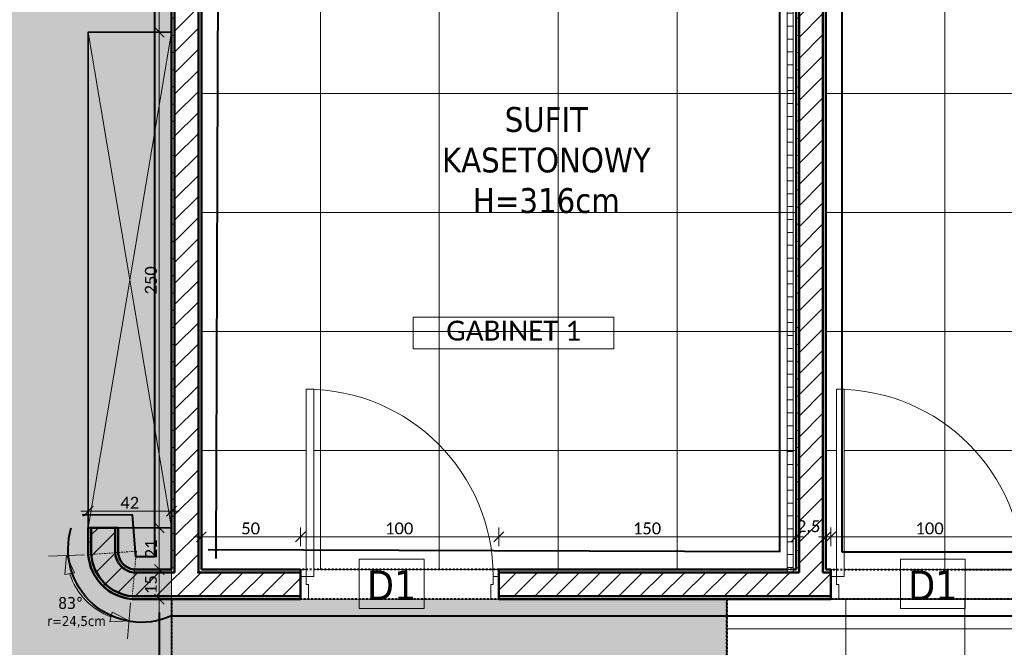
# Model space of a CAD drawing. Extents: x -1922 to 5870, y 70 to 4130.
# Tile 11 of 15: x 1820 to 2813, y 2569 to 3202. Entities that reach past the tile are written whole.
import ezdxf
from ezdxf.xclip import XClip

# ---------------------------------------------------------------- set-up
doc = ezdxf.new("R2010")
doc.units = 0
doc.header["$MEASUREMENT"] = 0
doc.header["$XCLIPFRAME"] = 0
for name, pattern in [('Kropki i Kreski', [36, 18, -9, 0, -9]), ('Przerywana', [25, 15, -10]), ('Wipeout_Contour', [10000, 0, -10000])]:
    doc.linetypes.add(name, pattern=pattern)
for name, color, linetype, lineweight in [('!KONCEPCJA_Nr_pióra__61', 5, 'Continuous', 40), ('!tekst_Nr_pióra__22', 7, 'Continuous', 18), ('!tekst_Nr_pióra__43', 7, 'Continuous', 35), ('!ŚCIANY SUFITY PODŁOGI_Nr_pióra__2', 11, 'Continuous', 40), ('!ŚCIANY SUFITY PODŁOGI_Nr_pióra__21', 7, 'Continuous', 13), ('!ŚCIANY SUFITY PODŁOGI_Nr_pióra__41', 7, 'Continuous', 13), ('!ŚCIANY SUFITY PODŁOGI_Nr_pióra__61', 5, 'Continuous', 40), ('0_Nr_pióra__21', 7, 'Continuous', 13), ('0_Nr_pióra__65', 7, 'Continuous', 5), ('230-A Ściany działowe_Nr_pióra__1', 7, 'Continuous', 50), ('230-A Ściany działowe_Nr_pióra__21', 7, 'Continuous', 13), ('499-K Wymiary i opisy_Nr_pióra__65', 7, 'Continuous', 5), ('810-G Ogólne_Nr_pióra__5', 255, 'Continuous', 0), ('B_WIDOK_Nr_pióra__41', 7, 'Continuous', 13), ('Drzwi ARCHICAD_Nr_pióra__1', 7, 'Continuous', 50), ('Drzwi ARCHICAD_Nr_pióra__23', 7, 'Continuous', 13), ('Drzwi ARCHICAD_Nr_pióra__3', 8, 'Continuous', 20), ('tekst_Nr_pióra__21', 7, 'Continuous', 13)]:
    doc.layers.add(name, color=color, linetype=linetype, lineweight=lineweight)
for name, color, linetype, lineweight, true_color in [('!ŚCIANY SUFITY PODŁOGI_Nr_pióra__45', 7, 'Continuous', 40, 0x54be0e), ('!ŚCIANY SUFITY PODŁOGI_Nr_pióra__85', 7, 'Continuous', 40, 0xe1b45e), ('270-A Sufity_Nr_pióra__84', 7, 'Continuous', 5, 0xa5a5a5), ('B_WIDOK_Nr_pióra__64', 7, 'Continuous', 5, 0x9f9f9f)]:
    doc.layers.add(name, color=color, linetype=linetype, lineweight=lineweight, true_color=true_color)
for name, color, linetype in [('230-A Ściany działowe', 7, 'Continuous'), ('820-G Rysunki Obrazki', 7, 'Continuous'), ('Drzwi ARCHICAD', 7, 'Continuous')]:
    doc.layers.add(name, color=color, linetype=linetype)
doc.styles.add('GENERATED_STYLE_1', font='tahoma.ttf')
doc.styles.add('GENERATED_STYLE_6', font='calibril.ttf')
doc.linetypes.add('Przerywana zygzakiem', pattern='A,0,[3,WSPL_R4_Ĺ›ciany sufity podĹ‚ogi11.Shx,S=0.793651,R=0,X=0,Y=0],-100,0', length=100)
doc.linetypes.add('X', pattern='A,0,[6,WSPL_R4_Ĺ›ciany sufity podĹ‚ogi11.Shx,S=0.793651,R=0,X=0,Y=0],-100,0', length=100)
doc.linetypes.add('Zygzak', pattern='A,0,[2,WSPL_R4_Ĺ›ciany sufity podĹ‚ogi11.Shx,S=0.223986,R=0,X=0,Y=-0.000705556],-28.222222,0', length=28.222222)
pattern_1 = [(0, (1124.8, 2233.816), (0, 17.32051), [0, -10]), (0, (1129.8, 2242.476), (0, 17.32051), [0, -10])]
pattern_2 = [(45, (1124.8, 2233.816), (-10.6066, 10.6066), [])]
pattern_3 = [(0, (1124.8, 2233.816), (0, 13), []), (90, (1124.8, 2233.816), (-13, 0), [])]

# ---------------------------------------------------------------- blocks, each defined once
blk = doc.blocks.new('Rysunek_2_2', base_point=(1124.8, 2233.82))
at = {"linetype": 'Continuous', "lineweight": 0, "ltscale": 0.1, "true_color": 0x000000}
for points in [[(1866.81, 2661.86), (1865.14, 2642.61), (1874.99, 2644.36)], [(1929.84, 2595.98), (1912.72, 2604.93), (1910.54, 2595.17)]]:
    blk.add_hatch(color=18, dxfattribs=at).paths.add_polyline_path(points)
at = {"layer": '230-A Ściany działowe', "linetype": 'Continuous', "lineweight": 0, "ltscale": 0.1, "true_color": 0x000000}
h = blk.add_hatch(dxfattribs=at)
h.set_pattern_fill('Tynk_0002', color=18, style=0, pattern_type=2)
h.set_pattern_definition(pattern_1)
h.paths.add_polyline_path([(1975.8, 2647.82), (1975.8, 3449.82), (1972.8, 3449.82), (1972.8, 2647.82)])
h = blk.add_hatch(dxfattribs=at)
h.set_pattern_fill('Bloczki_ceramiczne_0002', color=18, style=0, pattern_type=2)
h.set_pattern_definition(pattern_2)
h.paths.add_polyline_path([(1999.8, 2644.82), (1999.8, 3449.82), (1975.8, 3449.82), (1975.8, 2644.82)])
h = blk.add_hatch(dxfattribs=at)
h.set_pattern_fill('Tynk_0002', color=18, style=0, pattern_type=2)
h.set_pattern_definition(pattern_1)
h.paths.add_polyline_path([(2002.8, 2647.82), (2002.8, 3449.82), (1999.8, 3449.82), (1999.8, 2647.82)])
h = blk.add_hatch(dxfattribs=at)
h.set_pattern_fill('Tynk_0002', color=18, style=0, pattern_type=2)
h.set_pattern_definition(pattern_1)
h.paths.add_polyline_path([(2602.77, 3449.82), (2602.77, 2647.82), (2605.77, 2647.82), (2605.77, 3449.82)])
h = blk.add_hatch(dxfattribs=at)
h.set_pattern_fill('Bloczki_ceramiczne_0002', color=18, style=0, pattern_type=2)
h.set_pattern_definition(pattern_2)
h.paths.add_polyline_path([(2629.77, 2647.82), (2629.77, 3449.82), (2605.77, 3449.82), (2605.77, 2647.82)])
h = blk.add_hatch(dxfattribs=at)
h.set_pattern_fill('Tynk_0002', color=18, style=0, pattern_type=2)
h.set_pattern_definition(pattern_1)
h.paths.add_polyline_path([(2632.77, 2647.82), (2632.77, 3449.82), (2629.77, 3449.82), (2629.77, 2647.82)])
h = blk.add_hatch(dxfattribs=at)
h.set_pattern_fill('Izolacja_twarda_0002', color=18, style=0, pattern_type=2)
h.set_pattern_definition(pattern_3)
h.paths.add_polyline_path([(2599.77, 2647.82), (2599.77, 3209.82), (2593.77, 3209.82), (2593.77, 2647.82)])
h = blk.add_hatch(dxfattribs=at)
h.set_pattern_fill('Tynk_0002', color=18, style=0, pattern_type=2)
h.set_pattern_definition(pattern_1)
h.paths.add_polyline_path([(1888.8, 2689.82), (1888.8, 2662.73), (1891.8, 2662.87), (1891.8, 2689.82)])
h = blk.add_hatch(dxfattribs=at)
h.set_pattern_fill('Bloczki_ceramiczne_0002', color=18, style=0, pattern_type=2)
h.set_pattern_definition(pattern_2)
h.paths.add_polyline_path([(1915.8, 2663.95), (1915.8, 2689.82), (1891.8, 2689.82), (1891.8, 2662.87)])
h = blk.add_hatch(dxfattribs=at)
h.set_pattern_fill('Tynk_0002', color=18, style=0, pattern_type=2)
h.set_pattern_definition(pattern_1)
h.paths.add_polyline_path([(1918.8, 2664.08), (1918.8, 2689.82), (1915.8, 2689.82), (1915.8, 2663.95)])
h = blk.add_hatch(dxfattribs=at)
h.set_pattern_fill('Tynk_0002', color=18, style=0, pattern_type=2)
h.set_pattern_definition(pattern_1)
h.paths.add_polyline_path([(1888.8, 2662.73, 0.366308), (1932.8, 2617.82), (1932.97, 2620.81, -0.365124), (1891.8, 2662.87)])
h = blk.add_hatch(dxfattribs=at)
h.set_pattern_fill('Bloczki_ceramiczne_0002', color=18, style=0, pattern_type=2)
h.set_pattern_definition(pattern_2)
h.paths.add_polyline_path([(1934.36, 2644.81, -0.343979), (1915.8, 2663.95), (1891.8, 2662.87, 0.365124), (1932.97, 2620.81)])
h = blk.add_hatch(dxfattribs=at)
h.set_pattern_fill('Tynk_0002', color=18, style=0, pattern_type=2)
h.set_pattern_definition(pattern_1)
h.paths.add_polyline_path([(1934.53, 2647.82, -0.337558), (1918.8, 2664.08), (1915.8, 2663.95, 0.343979), (1934.36, 2644.81)])
h = blk.add_hatch(dxfattribs=at)
h.set_pattern_fill('Bloczki_ceramiczne_0002', color=18, style=0, pattern_type=2)
h.set_pattern_definition(pattern_2)
h.paths.add_polyline_path([(1972.8, 2644.82), (1934.36, 2644.82), (1932.97, 2620.82), (1972.8, 2620.82)])
h = blk.add_hatch(dxfattribs=at)
h.set_pattern_fill('Tynk_0002', color=18, style=0, pattern_type=2)
h.set_pattern_definition(pattern_1)
h.paths.add_polyline_path([(1972.8, 2647.82), (1934.53, 2647.82), (1934.36, 2644.82), (1972.8, 2644.82)])
h = blk.add_hatch(dxfattribs=at)
h.set_pattern_fill('Tynk_0002', color=18, style=0, pattern_type=2)
h.set_pattern_definition(pattern_1)
h.paths.add_polyline_path([(1975.8, 2644.82), (1975.8, 2647.82), (1972.8, 2647.82), (1972.8, 2644.82)])
h = blk.add_hatch(dxfattribs=at)
h.set_pattern_fill('Bloczki_ceramiczne_0002', color=18, style=0, pattern_type=2)
h.set_pattern_definition(pattern_2)
h.paths.add_polyline_path([(1975.8, 2620.82), (1975.8, 2644.82), (1972.8, 2644.82), (1972.8, 2620.82)])
h = blk.add_hatch(dxfattribs=at)
h.set_pattern_fill('Bloczki_ceramiczne_0002', color=18, style=0, pattern_type=2)
h.set_pattern_definition(pattern_2)
h.paths.add_polyline_path([(1975.8, 2644.82), (1975.8, 2620.82), (1999.8, 2644.82)])
h = blk.add_hatch(dxfattribs=at)
h.set_pattern_fill('Bloczki_ceramiczne_0002', color=18, style=0, pattern_type=2)
h.set_pattern_definition(pattern_2)
h.paths.add_polyline_path([(1999.8, 2644.82), (1975.8, 2620.82), (1999.8, 2620.82)])
h = blk.add_hatch(dxfattribs=at)
h.set_pattern_fill('Tynk_0002', color=18, style=0, pattern_type=2)
h.set_pattern_definition(pattern_1)
h.paths.add_polyline_path([(1999.8, 2647.82), (1999.8, 2644.82), (2002.8, 2647.82)])
h = blk.add_hatch(dxfattribs=at)
h.set_pattern_fill('Tynk_0002', color=18, style=0, pattern_type=2)
h.set_pattern_definition(pattern_1)
h.paths.add_polyline_path([(2002.8, 2647.82), (1999.8, 2644.82), (2002.8, 2644.82)])
h = blk.add_hatch(dxfattribs=at)
h.set_pattern_fill('Bloczki_ceramiczne_0002', color=18, style=0, pattern_type=2)
h.set_pattern_definition(pattern_2)
h.paths.add_polyline_path([(1999.8, 2644.82), (1999.8, 2620.82), (2102.8, 2620.82), (2102.8, 2644.82)])
h = blk.add_hatch(dxfattribs=at)
h.set_pattern_fill('Tynk_0002', color=18, style=0, pattern_type=2)
h.set_pattern_definition(pattern_1)
h.paths.add_polyline_path([(2002.8, 2647.82), (2002.8, 2644.82), (2102.8, 2644.82), (2102.8, 2647.82)])
h = blk.add_hatch(dxfattribs=at)
h.set_pattern_fill('Tynk_0002', color=18, style=0, pattern_type=2)
h.set_pattern_definition(pattern_1)
h.paths.add_polyline_path([(2302.8, 2647.82), (2302.8, 2644.82), (2593.77, 2644.82), (2593.77, 2647.82)])
h = blk.add_hatch(dxfattribs=at)
h.set_pattern_fill('Bloczki_ceramiczne_0002', color=18, style=0, pattern_type=2)
h.set_pattern_definition(pattern_2)
h.paths.add_polyline_path([(2302.8, 2644.82), (2302.8, 2620.82), (2605.77, 2620.82), (2605.77, 2644.82)])
h = blk.add_hatch(dxfattribs=at)
h.set_pattern_fill('Izolacja_twarda_0002', color=18, style=0, pattern_type=2)
h.set_pattern_definition(pattern_3)
h.paths.add_polyline_path([(2599.77, 2647.82), (2593.77, 2647.82), (2593.77, 2644.82), (2599.77, 2644.82)])
h = blk.add_hatch(dxfattribs=at)
h.set_pattern_fill('Tynk_0002', color=18, style=0, pattern_type=2)
h.set_pattern_definition(pattern_1)
h.paths.add_polyline_path([(2602.77, 2647.82), (2599.77, 2647.82), (2599.77, 2644.82), (2602.77, 2644.82)])
h = blk.add_hatch(dxfattribs=at)
h.set_pattern_fill('Tynk_0002', color=18, style=0, pattern_type=2)
h.set_pattern_definition(pattern_1)
h.paths.add_polyline_path([(2605.77, 2647.82), (2602.77, 2647.82), (2602.77, 2644.82), (2605.77, 2644.82)])
h = blk.add_hatch(dxfattribs=at)
h.set_pattern_fill('Bloczki_ceramiczne_0002', color=18, style=0, pattern_type=2)
h.set_pattern_definition(pattern_2)
h.paths.add_polyline_path([(2629.77, 2647.82), (2605.77, 2647.82), (2605.77, 2644.82), (2629.77, 2644.82)])
h = blk.add_hatch(dxfattribs=at)
h.set_pattern_fill('Bloczki_ceramiczne_0002', color=18, style=0, pattern_type=2)
h.set_pattern_definition(pattern_2)
h.paths.add_polyline_path([(2629.77, 2644.82), (2605.77, 2644.82), (2605.77, 2620.82), (2629.77, 2620.82)])
h = blk.add_hatch(dxfattribs=at)
h.set_pattern_fill('Tynk_0002', color=18, style=0, pattern_type=2)
h.set_pattern_definition(pattern_1)
h.paths.add_polyline_path([(2632.77, 2647.82), (2629.77, 2647.82), (2629.77, 2644.82), (2632.77, 2644.82)])
h = blk.add_hatch(dxfattribs=at)
h.set_pattern_fill('Bloczki_ceramiczne_0002', color=18, style=0, pattern_type=2)
h.set_pattern_definition(pattern_2)
h.paths.add_polyline_path([(2629.77, 2644.82), (2629.77, 2620.82), (2637.8, 2620.82), (2637.8, 2644.82)])
h = blk.add_hatch(dxfattribs=at)
h.set_pattern_fill('Tynk_0002', color=18, style=0, pattern_type=2)
h.set_pattern_definition(pattern_1)
h.paths.add_polyline_path([(2632.77, 2647.82), (2632.77, 2644.82), (2637.8, 2644.82), (2637.8, 2647.82)])
h = blk.add_hatch(dxfattribs=at)
h.set_pattern_fill('Tynk_0002', color=18, style=0, pattern_type=2)
h.set_pattern_definition(pattern_1)
h.paths.add_polyline_path([(1932.8, 2617.82), (1972.8, 2617.82), (1972.8, 2620.82), (1932.97, 2620.82)])
h = blk.add_hatch(dxfattribs=at)
h.set_pattern_fill('Tynk_0002', color=18, style=0, pattern_type=2)
h.set_pattern_definition(pattern_1)
h.paths.add_polyline_path([(1975.8, 2620.82), (1972.8, 2620.82), (1972.8, 2617.82)])
h = blk.add_hatch(dxfattribs=at)
h.set_pattern_fill('Tynk_0002', color=18, style=0, pattern_type=2)
h.set_pattern_definition(pattern_1)
h.paths.add_polyline_path([(1975.8, 2620.82), (1972.8, 2617.82), (1975.8, 2617.82)])
h = blk.add_hatch(dxfattribs=at)
h.set_pattern_fill('Tynk_0002', color=18, style=0, pattern_type=2)
h.set_pattern_definition(pattern_1)
h.paths.add_polyline_path([(1975.8, 2617.82), (2102.8, 2617.82), (2102.8, 2620.82), (1975.8, 2620.82)])
h = blk.add_hatch(dxfattribs=at)
h.set_pattern_fill('Tynk_0002', color=18, style=0, pattern_type=2)
h.set_pattern_definition(pattern_1)
h.paths.add_polyline_path([(2637.8, 2620.82), (2302.8, 2620.82), (2302.8, 2617.82), (2637.8, 2617.82)])
at = {"layer": '270-A Sufity_Nr_pióra__84', "linetype": 'Continuous', "lineweight": 5, "ltscale": 0.1, "true_color": 0xa5a5a5}
h = blk.add_hatch(dxfattribs=at)
h.set_pattern_fill('Piasek_0002', color=253, style=0, pattern_type=2)
h.set_pattern_definition([(45, (1548.8, 2864.556), (-9.54594, 9.54594), [0, -9, 0, -13.5]), (110, (1578.8, 2864.556), (12.68585, 4.61727), [0, -6.6, 0, -11.4])])
h.paths.add_polyline_path([(1124.8, 3449.82), (1124.8, 2227.82), (1972.8, 2227.82), (1972.8, 3449.82)])
h = blk.add_hatch(dxfattribs=at)
h.set_pattern_fill('Siatka_60x60_0002', color=253, style=0, pattern_type=2)
h.set_pattern_definition([(0, (2002.8, 2647.82), (0, 120), []), (90, (2002.8, 2647.82), (-120, 0), [])])
h.paths.add_polyline_path([(2002.8, 3449.82), (2002.8, 2647.82), (2602.77, 2647.82), (2602.77, 3449.82)])
h = blk.add_hatch(dxfattribs=at)
h.set_pattern_fill('Siatka_60x60_0002', color=253, style=0, pattern_type=2)
h.set_pattern_definition([(0, (2632.77, 2647.82), (0, 120), []), (90, (2632.77, 2647.82), (-120, 0), [])])
h.paths.add_polyline_path([(2632.77, 2647.82), (2943.76, 2647.82), (2943.76, 2786.82), (3354.8, 2786.82), (3354.8, 3449.82), (2632.77, 3449.82)])
at = {"layer": '270-A Sufity_Nr_pióra__84', "linetype": 'Continuous', "lineweight": 0, "ltscale": 0.1, "true_color": 0x525252}
blk.add_hatch(color=251, dxfattribs=at).paths.add_polyline_path([(2102.14, 2617.82), (1972.8, 2617.82), (1972.8, 2259.82), (2532.8, 2259.82), (2532.8, 2617.82), (2302.8, 2617.82)])
at = {"layer": '270-A Sufity_Nr_pióra__84', "linetype": 'Continuous', "lineweight": 5, "ltscale": 0.1, "true_color": 0xa5a5a5}
h = blk.add_hatch(dxfattribs=at)
h.set_pattern_fill('Siatka_60x60_0002', color=253, style=0, pattern_type=2)
h.set_pattern_definition([(0, (2532.8, 2227.82), (0, 120), []), (90, (2532.8, 2227.82), (-120, 0), [])])
h.paths.add_polyline_path([(2532.8, 2617.82), (2532.8, 2227.82), (2842.8, 2227.82), (2842.8, 2259.82), (2842.8, 2617.82), (2837.12, 2617.82), (2637.8, 2617.82)])
at = {"layer": '!tekst_Nr_pióra__22', "color": 7, "linetype": 'Continuous', "lineweight": 18, "ltscale": 0.1, "flags": 128}
blk.add_lwpolyline([(1888.8, 2689.82), (1972.8, 3189.82), (1888.8, 3189.82), (1972.8, 2689.82)], dxfattribs=at)
at = {"layer": '!tekst_Nr_pióra__43', "color": 7, "linetype": 'Continuous', "lineweight": 35, "ltscale": 0.1, "flags": 128}
blk.add_lwpolyline([(1972.8, 3189.82), (1888.8, 3189.82), (1888.8, 2689.82), (1972.8, 2689.82)], close=True, dxfattribs=at)
at = {"layer": '!ŚCIANY SUFITY PODŁOGI_Nr_pióra__2', "color": 11, "linetype": 'Zygzak', "lineweight": 40, "ltscale": 0.1, "flags": 128}
for points in [[(1882.63, 2703.37), (1933.08, 2702.82), (1936.43, 2660.92), (1955.76, 2660.92), (1955.76, 3449.82)], [(1960.41, 2604.37), (1960.41, 2227.82)], [(1972.8, 2601.06), (2826.59, 2601.06), (2826.59, 2259.82), (2842.8, 2259.82)]]:
    blk.add_lwpolyline(points, dxfattribs=at)
blk.add_lwpolyline([(1972.8, 2601.06, -0.644265), (1871.64, 2689.82)], format="xyb", dxfattribs=at)
at = {"layer": '!ŚCIANY SUFITY PODŁOGI_Nr_pióra__21', "color": 7, "linetype": 'Continuous', "lineweight": 13, "ltscale": 0.1}
for p, q in [((2227.56, 2658.14), (2162.04, 2658.14)), ((2162.04, 2658.14), (2162.04, 2608.42)), ((2227.56, 2608.42), (2227.56, 2658.14)), ((2773.47, 2658.14), (2707.95, 2658.14)), ((2707.95, 2658.14), (2707.95, 2608.42)), ((2773.47, 2608.42), (2773.47, 2658.14)), ((2162.04, 2608.42), (2227.56, 2608.42)), ((2707.95, 2608.42), (2773.47, 2608.42))]:
    blk.add_line(p, q, dxfattribs=at)
at = {"layer": '0_Nr_pióra__21', "color": 7, "linetype": 'Continuous', "lineweight": 13, "ltscale": 0.1}
for p, q in [((1884.91, 2662.58), (1848.71, 2661.14)), ((1866.81, 2661.86), (1865.14, 2642.61)), ((1866.81, 2661.86), (1874.99, 2644.36)), ((1874.99, 2644.36), (1865.14, 2642.61)), ((1931.36, 2614.03), (1928.32, 2577.93)), ((1910.54, 2595.17), (1912.72, 2604.93)), ((1929.84, 2595.98), (1912.72, 2604.93)), ((1929.84, 2595.98), (1910.54, 2595.17))]:
    blk.add_line(p, q, dxfattribs=at)
blk.add_arc((1935.6, 2664.59), 68.85, 197.84775, 249.62068, dxfattribs=at)
at = {"layer": '230-A Ściany działowe_Nr_pióra__1', "color": 7, "linetype": 'Continuous', "lineweight": 50, "ltscale": 0.1}
for p, q in [((1975.8, 3449.82), (1975.8, 2644.82)), ((1999.8, 2644.82), (1999.8, 3449.82)), ((2605.77, 3449.82), (2605.77, 2647.82)), ((2629.77, 2647.82), (2629.77, 3449.82)), ((1891.8, 2689.82), (1891.8, 2662.87)), ((1915.8, 2663.95), (1915.8, 2689.82)), ((1972.8, 2644.82), (1934.36, 2644.82)), ((1975.8, 2644.82), (1972.8, 2644.82)), ((1975.8, 2644.82), (1972.8, 2644.82)), ((1999.8, 2644.82), (2002.8, 2644.82)), ((1999.8, 2644.82), (2002.8, 2644.82)), ((2102.8, 2644.82), (2002.8, 2644.82)), ((2102.8, 2644.82), (2102.8, 2647.82)), ((2102.8, 2640.82), (2102.8, 2644.82)), ((2302.8, 2644.82), (2302.8, 2647.82)), ((2593.77, 2644.82), (2302.8, 2644.82)), ((2302.8, 2640.82), (2302.8, 2644.82)), ((2593.77, 2644.82), (2599.77, 2644.82)), ((2593.77, 2644.82), (2599.77, 2644.82)), ((2605.77, 2644.82), (2599.77, 2644.82)), ((2605.77, 2647.82), (2605.77, 2644.82)), ((2605.77, 2647.82), (2605.77, 2644.82)), ((2629.77, 2644.82), (2629.77, 2647.82)), ((2629.77, 2644.82), (2629.77, 2647.82)), ((2637.8, 2644.82), (2629.77, 2644.82)), ((2637.8, 2644.82), (2637.8, 2647.82)), ((2637.8, 2640.82), (2637.8, 2644.82)), ((2102.8, 2620.82), (2102.8, 2640.82)), ((2302.8, 2620.82), (2302.8, 2640.82)), ((2637.8, 2620.82), (2637.8, 2640.82)), ((1932.97, 2620.82), (1972.8, 2620.82)), ((1972.8, 2620.82), (1975.8, 2620.82)), ((1972.8, 2620.82), (1975.8, 2620.82)), ((1975.8, 2620.82), (1999.8, 2620.82)), ((1975.8, 2620.82), (1999.8, 2620.82)), ((1999.8, 2620.82), (2102.8, 2620.82)), ((2102.8, 2617.82), (2102.8, 2620.82)), ((2302.8, 2620.82), (2605.77, 2620.82)), ((2302.8, 2617.82), (2302.8, 2620.82)), ((2605.77, 2620.82), (2629.77, 2620.82)), ((2629.77, 2620.82), (2637.8, 2620.82)), ((2637.8, 2617.82), (2637.8, 2620.82))]:
    blk.add_line(p, q, dxfattribs=at)
at = {"layer": '230-A Ściany działowe_Nr_pióra__1', "color": 7, "linetype": 'Continuous', "lineweight": 50, "ltscale": 0.1, "flags": 128}
for points in [[(1972.8, 3449.82), (1972.8, 2647.82)], [(2002.8, 2647.82), (2002.8, 3449.82)], [(2602.77, 3449.82), (2602.77, 2647.82)], [(2632.77, 2647.82), (2632.77, 3449.82)], [(1918.8, 2689.82), (1888.8, 2689.82)], [(1888.8, 2689.82), (1888.8, 2662.73)], [(1918.8, 2664.08), (1918.8, 2689.82)], [(1972.8, 2647.82), (1934.53, 2647.82)], [(2102.8, 2647.82), (2002.8, 2647.82)], [(2593.77, 2647.82), (2302.8, 2647.82)], [(2602.77, 2647.82), (2599.77, 2647.82)], [(2637.8, 2647.82), (2632.77, 2647.82)], [(1932.8, 2617.82), (1972.8, 2617.82)], [(1972.8, 2617.82), (1975.8, 2617.82)], [(1975.8, 2617.82), (2102.8, 2617.82)], [(2302.8, 2617.82), (2637.8, 2617.82)]]:
    blk.add_lwpolyline(points, dxfattribs=at)
at = {"layer": '230-A Ściany działowe_Nr_pióra__1', "color": 7, "linetype": 'Continuous', "lineweight": 50, "ltscale": 0.1}
for radius, start, end in [(48.67, 184.17352, 264.64624), (45.67, 184.27838, 264.51173), (21.67, 186.16369, 262.09218), (18.67, 186.74084, 261.35092)]:
    blk.add_arc((1937.34, 2666.27), radius, start, end, dxfattribs=at)
blk.add_point((1999.8, 2644.82), dxfattribs=at)
at = {"layer": '230-A Ściany działowe_Nr_pióra__21', "color": 7, "linetype": 'Continuous', "lineweight": 13, "ltscale": 0.1}
for p, q in [((2593.77, 2647.82), (2593.77, 2644.82)), ((2593.77, 2647.82), (2593.77, 2644.82)), ((2599.77, 2644.82), (2599.77, 2647.82)), ((2599.77, 2644.82), (2599.77, 2647.82))]:
    blk.add_line(p, q, dxfattribs=at)
at = {"layer": '230-A Ściany działowe_Nr_pióra__21', "color": 7, "linetype": 'Continuous', "lineweight": 13, "ltscale": 0.1, "flags": 128}
for points in [[(2593.77, 3209.82), (2593.77, 2647.82)], [(2599.77, 2647.82), (2599.77, 3209.82)]]:
    blk.add_lwpolyline(points, dxfattribs=at)
at = {"layer": '270-A Sufity_Nr_pióra__84', "color": 253, "linetype": 'Continuous', "lineweight": 5, "ltscale": 0.1, "true_color": 0xa5a5a5}
for p, q in [((1972.8, 3449.82), (1972.8, 2227.82)), ((2002.8, 3449.82), (2002.8, 2647.82)), ((2602.77, 2647.82), (2602.77, 3449.82)), ((2632.77, 3449.82), (2632.77, 2647.82)), ((2002.8, 2647.82), (2602.77, 2647.82)), ((2632.77, 2647.82), (2943.76, 2647.82)), ((2102.14, 2617.82), (1972.8, 2617.82)), ((1972.8, 2617.82), (1972.8, 2259.82)), ((2302.8, 2617.82), (2102.14, 2617.82)), ((2532.8, 2617.82), (2302.8, 2617.82)), ((2532.8, 2617.82), (2532.8, 2227.82)), ((2637.8, 2617.82), (2532.8, 2617.82)), ((2532.8, 2259.82), (2532.8, 2617.82)), ((2837.12, 2617.82), (2637.8, 2617.82))]:
    blk.add_line(p, q, dxfattribs=at)
at = {"layer": '499-K Wymiary i opisy_Nr_pióra__65', "color": 7, "linetype": 'Continuous', "lineweight": 5, "ltscale": 0.1}
for p, q in [((1960.41, 3189.82), (1960.41, 3449.82)), ((1969.78, 3189.82), (1951.03, 3189.82)), ((1955.41, 3194.82), (1965.41, 3184.82)), ((1960.41, 2689.82), (1960.41, 3189.82)), ((1893.8, 2711.69), (1883.8, 2701.69)), ((1888.8, 2697.31), (1888.8, 2716.06)), ((1967.8, 2701.69), (1977.8, 2711.69)), ((1972.8, 2697.31), (1972.8, 2716.06)), ((1881.3, 2706.69), (1888.8, 2706.69)), ((1888.8, 2706.69), (1972.8, 2706.69)), ((1972.8, 2706.69), (1980.3, 2706.69)), ((1955.41, 2694.82), (1965.41, 2684.82)), ((1969.78, 2689.82), (1951.03, 2689.82)), ((1960.41, 2647.82), (1960.41, 2689.82)), ((2007.8, 2685.72), (1997.8, 2675.72)), ((2002.8, 2671.34), (2002.8, 2690.09)), ((2102.8, 2671.34), (2102.8, 2690.09)), ((2307.8, 2685.72), (2297.8, 2675.72)), ((2302.8, 2671.34), (2302.8, 2690.09)), ((2597.77, 2675.72), (2607.77, 2685.72)), ((2602.77, 2671.34), (2602.77, 2690.09)), ((2637.77, 2685.72), (2627.77, 2675.72)), ((2632.77, 2671.34), (2632.77, 2690.09)), ((2637.8, 2671.34), (2637.8, 2690.09)), ((1995.3, 2680.72), (2002.8, 2680.72)), ((2002.8, 2680.72), (2102.8, 2680.72)), ((2302.8, 2680.72), (2602.77, 2680.72)), ((2602.77, 2680.72), (2610.27, 2680.72)), ((2625.27, 2680.72), (2632.77, 2680.72)), ((2632.77, 2680.72), (2637.8, 2680.72)), ((1955.41, 2652.82), (1965.41, 2642.82)), ((1969.78, 2647.82), (1951.03, 2647.82)), ((1960.41, 2617.82), (1960.41, 2647.82)), ((1955.41, 2622.82), (1965.41, 2612.82)), ((1969.78, 2617.82), (1951.03, 2617.82)), ((1960.41, 2259.82), (1960.41, 2617.82))]:
    blk.add_line(p, q, dxfattribs=at)
at = {"layer": '810-G Ogólne_Nr_pióra__5', "color": 255, "linetype": 'Continuous', "lineweight": 0, "ltscale": 0.1, "flags": 128}
blk.add_lwpolyline([(1888.8, 2662.73, 0.366308), (1932.8, 2617.82)], format="xyb", dxfattribs=at)
at = {"layer": 'B_WIDOK_Nr_pióra__64', "color": 253, "linetype": 'Continuous', "lineweight": 5, "ltscale": 0.1, "true_color": 0x9f9f9f}
for p, q in [((2419.01, 2902.29), (2216.62, 2902.29)), ((2216.62, 2902.29), (2216.62, 2870.29)), ((2419.01, 2870.29), (2419.01, 2902.29)), ((2216.62, 2870.29), (2419.01, 2870.29))]:
    blk.add_line(p, q, dxfattribs=at)
at = {"layer": 'Drzwi ARCHICAD_Nr_pióra__3', "color": 8, "linetype": 'Continuous', "lineweight": 20, "ltscale": 0.1}
for centre in [(2108.4, 2640.82), (2643.4, 2640.82)]:
    blk.add_arc(centre, 188.8, 0, 90, dxfattribs=at)
at = {"layer": 'tekst_Nr_pióra__21', "color": 7, "linetype": 'Przerywana', "lineweight": 13, "ltscale": 0.1, "flags": 128}
blk.add_lwpolyline([(1932.8, 2617.82), (1937.34, 2666.27), (1888.8, 2662.73)], dxfattribs=at)
at = {"layer": '!KONCEPCJA_Nr_pióra__61', "color": 5, "linetype": 'Continuous', "lineweight": 40, "insert": (2350.83, 3114.19), "char_height": 25, "attachment_point": 2, "line_spacing_factor": 0.980876, "style": 'GENERATED_STYLE_1'}
blk.add_mtext('\\A1;{\\pqc;\\fTahoma|b0|i0|c238|p34;SUFIT \\P\\pqc;\\fTahoma|b0|i0|c238|p34;KASETONOWY\\P\\pqc;\\fTahoma|b0|i0|c238|p34;H=3\\fTahoma|b0|i0|c238|p34;16\\fTahoma|b0|i0|c238|p34;cm}', dxfattribs=at)
at = {"layer": '!ŚCIANY SUFITY PODŁOGI_Nr_pióra__41', "color": 7, "linetype": 'Continuous', "lineweight": 13, "char_height": 30, "attachment_point": 2, "style": 'GENERATED_STYLE_1'}
for insert in [(2194.8, 2647.01), (2740.71, 2647.01)]:
    blk.add_mtext('\\A1;{\\pqc;\\fTahoma|b0|i0|c238|p34;D1}', dxfattribs=dict(at, insert=insert))
at = {"layer": '0_Nr_pióra__65', "color": 7, "linetype": 'Continuous', "lineweight": 5, "insert": (1858.37, 2607.81), "char_height": 12, "width": 25.783, "attachment_point": 7, "style": 'GENERATED_STYLE_1'}
blk.add_mtext('\\A1;{\\pql;\\fTahoma|b0|i0|c238|p34;83°}', dxfattribs=at)
at = {"layer": '499-K Wymiary i opisy_Nr_pióra__65', "color": 7, "linetype": 'Continuous', "lineweight": 5, "char_height": 12, "attachment_point": 7, "rotation": 90, "style": 'GENERATED_STYLE_6'}
for s, insert, width in [('\\A1;{\\pql;\\fCalibri Light|b0|i0|c238|p34;250}', (1958.01, 2925.22), 29.1841), ('\\A1;{\\pql;\\fCalibri Light|b0|i0|c238|p34;21}', (1958.01, 2659.09), 19.4561), ('\\A1;{\\pql;\\fCalibri Light|b0|i0|c238|p34;15}', (1958.01, 2623.09), 19.4561)]:
    blk.add_mtext(s, dxfattribs=dict(at, insert=insert, width=width))
at = {"layer": '499-K Wymiary i opisy_Nr_pióra__65', "color": 7, "linetype": 'Continuous', "lineweight": 5, "char_height": 12, "attachment_point": 7, "style": 'GENERATED_STYLE_6'}
for s, insert, width in [('\\A1;{\\pql;\\fCalibri Light|b0|i0|c238|p34;42}', (1921.07, 2709.09), 19.4561), ('\\A1;{\\pql;\\fCalibri Light|b0|i0|c238|p34;50}', (2043.07, 2683.12), 19.4561), ('\\A1;{\\pql;\\fCalibri Light|b0|i0|c238|p34;100}', (2188.21, 2683.12), 29.1841), ('\\A1;{\\pql;\\fCalibri Light|b0|i0|c238|p34;150}', (2438.19, 2683.12), 29.1841), ('\\A1;{\\pql;\\fCalibri Light|b0|i0|c238|p34;2,5}', (2603.58, 2683.12), 24.1921), ('\\A1;{\\pql;\\fCalibri Light|b0|i0|c238|p34;100}', (2723.21, 2683.12), 29.1841)]:
    blk.add_mtext(s, dxfattribs=dict(at, insert=insert, width=width))
at = {"layer": 'B_WIDOK_Nr_pióra__41', "color": 7, "linetype": 'Continuous', "lineweight": 13, "insert": (2317.82, 2898.74), "char_height": 20, "attachment_point": 2, "style": 'GENERATED_STYLE_6'}
blk.add_mtext('\\A1;{\\pqc;\\fCalibri Light|b0|i0|c238|p34;GABINET\\fCalibri Light|b0|i0|c238|p34; 1}', dxfattribs=at)
at = {"layer": 'tekst_Nr_pióra__21', "color": 7, "linetype": 'Continuous', "lineweight": 13, "insert": (1847.42, 2600.81), "char_height": 10, "attachment_point": 1, "style": 'GENERATED_STYLE_1'}
blk.add_mtext('\\A1;{\\pql;\\fTahoma|b0|i0|c238|p34;r\\fTahoma|b0|i0|c238|p34;=24,5cm}', dxfattribs=at)
at = {"color": 254, "linetype": 'Wipeout_Contour', "lineweight": 0, "ltscale": 20223.043859}
blk.add_wipeout([(2102.8, 2617.82), (2110.8, 2617.82), (2110.8, 2632.82), (2108.4, 2632.82), (2108.4, 2640.82), (2102.8, 2640.82)], dxfattribs=at).dxf.layer = 'Drzwi ARCHICAD'
at = {"color": 254, "linetype": 'Wipeout_Contour', "lineweight": 0, "ltscale": 20958.888016}
blk.add_wipeout([(2294.8, 2617.82), (2302.8, 2617.82), (2302.8, 2640.82), (2297.2, 2640.82), (2297.2, 2632.82), (2294.8, 2632.82)], dxfattribs=at).dxf.layer = 'Drzwi ARCHICAD'
at = {"color": 254, "linetype": 'Wipeout_Contour', "lineweight": 0, "ltscale": 22370.692152}
blk.add_wipeout([(2637.8, 2617.82), (2645.8, 2617.82), (2645.8, 2632.82), (2643.4, 2632.82), (2643.4, 2640.82), (2637.8, 2640.82)], dxfattribs=at).dxf.layer = 'Drzwi ARCHICAD'
at = {"layer": '!ŚCIANY SUFITY PODŁOGI_Nr_pióra__61', "color": 5, "linetype": 'Kropki i Kreski', "lineweight": 40, "ltscale": 0.1, "flags": 128}
for points in [[(1972.8, 2617.82), (1972.8, 2227.82), (2532.8, 2227.82), (2532.8, 2617.82)], [(2532.8, 2227.82), (2842.8, 2227.82), (2842.8, 2617.82), (2532.8, 2617.82)]]:
    blk.add_lwpolyline(points, close=True, dxfattribs=at)
at = {"layer": 'Drzwi ARCHICAD_Nr_pióra__1', "color": 7, "linetype": 'Continuous', "lineweight": 50, "ltscale": 0.1}
for p, q in [((2102.8, 2644.82), (2102.8, 2647.82)), ((2102.8, 2640.82), (2102.8, 2644.82)), ((2302.8, 2644.82), (2302.8, 2647.82)), ((2302.8, 2640.82), (2302.8, 2644.82)), ((2637.8, 2644.82), (2637.8, 2647.82)), ((2637.8, 2640.82), (2637.8, 2644.82)), ((2102.8, 2620.82), (2102.8, 2640.82)), ((2102.8, 2620.82), (2102.8, 2640.82)), ((2302.8, 2620.82), (2302.8, 2640.82)), ((2302.8, 2620.82), (2302.8, 2640.82)), ((2637.8, 2620.82), (2637.8, 2640.82)), ((2637.8, 2620.82), (2637.8, 2640.82)), ((2102.8, 2617.82), (2102.8, 2620.82)), ((2102.8, 2617.82), (2102.8, 2620.82)), ((2302.8, 2617.82), (2302.8, 2620.82)), ((2302.8, 2617.82), (2302.8, 2620.82)), ((2637.8, 2617.82), (2637.8, 2620.82)), ((2637.8, 2617.82), (2637.8, 2620.82))]:
    blk.add_line(p, q, dxfattribs=at)
at = {"layer": 'Drzwi ARCHICAD_Nr_pióra__23', "color": 7, "linetype": 'Continuous', "lineweight": 13, "ltscale": 0.1}
for p, q in [((2102.8, 2617.82), (2102.8, 2640.82)), ((2108.4, 2632.82), (2110.8, 2632.82)), ((2110.8, 2632.82), (2110.8, 2617.82)), ((2294.8, 2617.82), (2294.8, 2632.82)), ((2294.8, 2632.82), (2297.2, 2632.82)), ((2297.2, 2632.82), (2297.2, 2640.82)), ((2297.2, 2640.82), (2302.8, 2640.82)), ((2302.8, 2640.82), (2302.8, 2617.82)), ((2637.8, 2617.82), (2637.8, 2640.82)), ((2643.4, 2632.82), (2645.8, 2632.82)), ((2645.8, 2632.82), (2645.8, 2617.82)), ((2110.8, 2617.82), (2102.8, 2617.82)), ((2302.8, 2617.82), (2294.8, 2617.82)), ((2645.8, 2617.82), (2637.8, 2617.82))]:
    blk.add_line(p, q, dxfattribs=at)
at = {"layer": 'tekst_Nr_pióra__21', "color": 7, "linetype": 'Continuous', "lineweight": 13, "ltscale": 0.1, "flags": 128}
blk.add_lwpolyline([(2102.8, 2617.82), (1931.68, 2617.93, -0.378498), (1888.82, 2662.73), (1888.82, 2689.82)], format="xyb", dxfattribs=at)
at = {"color": 254, "linetype": 'Wipeout_Contour', "lineweight": 0, "ltscale": 13825.735122}
blk.add_wipeout([(2108.4, 2829.62), (2108.4, 2640.82), (2116.4, 2640.82), (2116.4, 2829.62)], dxfattribs=at).dxf.layer = 'Drzwi ARCHICAD'
at = {"color": 254, "linetype": 'Wipeout_Contour', "lineweight": 0, "ltscale": 15228.607624}
blk.add_wipeout([(2643.4, 2829.62), (2643.4, 2640.82), (2651.4, 2640.82), (2651.4, 2829.62)], dxfattribs=at).dxf.layer = 'Drzwi ARCHICAD'
at = {"layer": '!ŚCIANY SUFITY PODŁOGI_Nr_pióra__45', "color": 72, "linetype": 'Przerywana zygzakiem', "lineweight": 40, "ltscale": 0.1, "true_color": 0x54be0e, "flags": 128}
for points in [[(2586.35, 3135.82), (2586.35, 3431.74), (2020.18, 3433.47), (2017.28, 2658.87)], [(2649.31, 2665.36), (2649.31, 3431.28), (3336.26, 3431.28), (3336.26, 3135.82)]]:
    blk.add_lwpolyline(points, dxfattribs=at)
at = {"layer": '!ŚCIANY SUFITY PODŁOGI_Nr_pióra__61', "color": 5, "linetype": 'Kropki i Kreski', "lineweight": 40, "ltscale": 0.1, "flags": 128}
for points in [[(2002.8, 3449.82), (2602.77, 3449.82), (2602.77, 2647.82), (2002.8, 2647.82)], [(2632.77, 2647.82), (2943.76, 2647.82), (2943.76, 2786.82), (3354.8, 2786.82), (3354.8, 3449.82), (2632.77, 3449.82)]]:
    blk.add_lwpolyline(points, close=True, dxfattribs=at)
at = {"layer": '!ŚCIANY SUFITY PODŁOGI_Nr_pióra__85', "color": 43, "linetype": 'X', "lineweight": 40, "ltscale": 0.1, "true_color": 0xe1b45e, "flags": 128}
for points in [[(2009.58, 2668.12), (2586.35, 2665.96), (2586.35, 3135.82)], [(3336.26, 3135.82), (3336.26, 2804.36), (2925.22, 2804.36), (2925.22, 2665.36), (2649.31, 2665.36)]]:
    blk.add_lwpolyline(points, dxfattribs=at)
at = {"layer": '499-K Wymiary i opisy_Nr_pióra__65', "color": 7, "linetype": 'Continuous', "lineweight": 5, "ltscale": 0.1}
for p, q in [((2107.8, 2685.72), (2097.8, 2675.72)), ((2642.8, 2685.72), (2632.8, 2675.72)), ((2102.8, 2680.72), (2302.8, 2680.72)), ((2637.8, 2680.72), (2837.8, 2680.72))]:
    blk.add_line(p, q, dxfattribs=at)
at = {"layer": 'Drzwi ARCHICAD_Nr_pióra__23', "color": 7, "linetype": 'Continuous', "lineweight": 13, "ltscale": 0.1}
for p, q in [((2102.8, 2640.82), (2108.4, 2640.82)), ((2108.4, 2640.82), (2108.4, 2632.82)), ((2637.8, 2640.82), (2643.4, 2640.82)), ((2643.4, 2640.82), (2643.4, 2632.82))]:
    blk.add_line(p, q, dxfattribs=at)
at = {"layer": 'Drzwi ARCHICAD_Nr_pióra__3', "color": 8, "linetype": 'Continuous', "lineweight": 20, "ltscale": 0.1}
for p, q in [((2108.4, 2829.62), (2108.4, 2640.82)), ((2116.4, 2829.62), (2108.4, 2829.62)), ((2116.4, 2640.82), (2116.4, 2829.62)), ((2643.4, 2829.62), (2643.4, 2640.82)), ((2651.4, 2829.62), (2643.4, 2829.62)), ((2651.4, 2640.82), (2651.4, 2829.62)), ((2108.4, 2640.82), (2116.4, 2640.82)), ((2643.4, 2640.82), (2651.4, 2640.82))]:
    blk.add_line(p, q, dxfattribs=at)

msp = doc.modelspace()

# ---------------------------------------------------------------- block references
at = {"layer": '820-G Rysunki Obrazki', "color": 9, "linetype": 'Continuous', "lineweight": 5, "ltscale": 0.1, "true_color": 0xc2c2c2}
ref = msp.add_blockref('Rysunek_2_2', (1124.8, 2233.82), dxfattribs=at)
XClip(ref).set_block_clipping_path([(712.59345625, 344.4914316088), (3674.7757765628, 3672.7923996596)])

doc.saveas('drawing.dxf')
